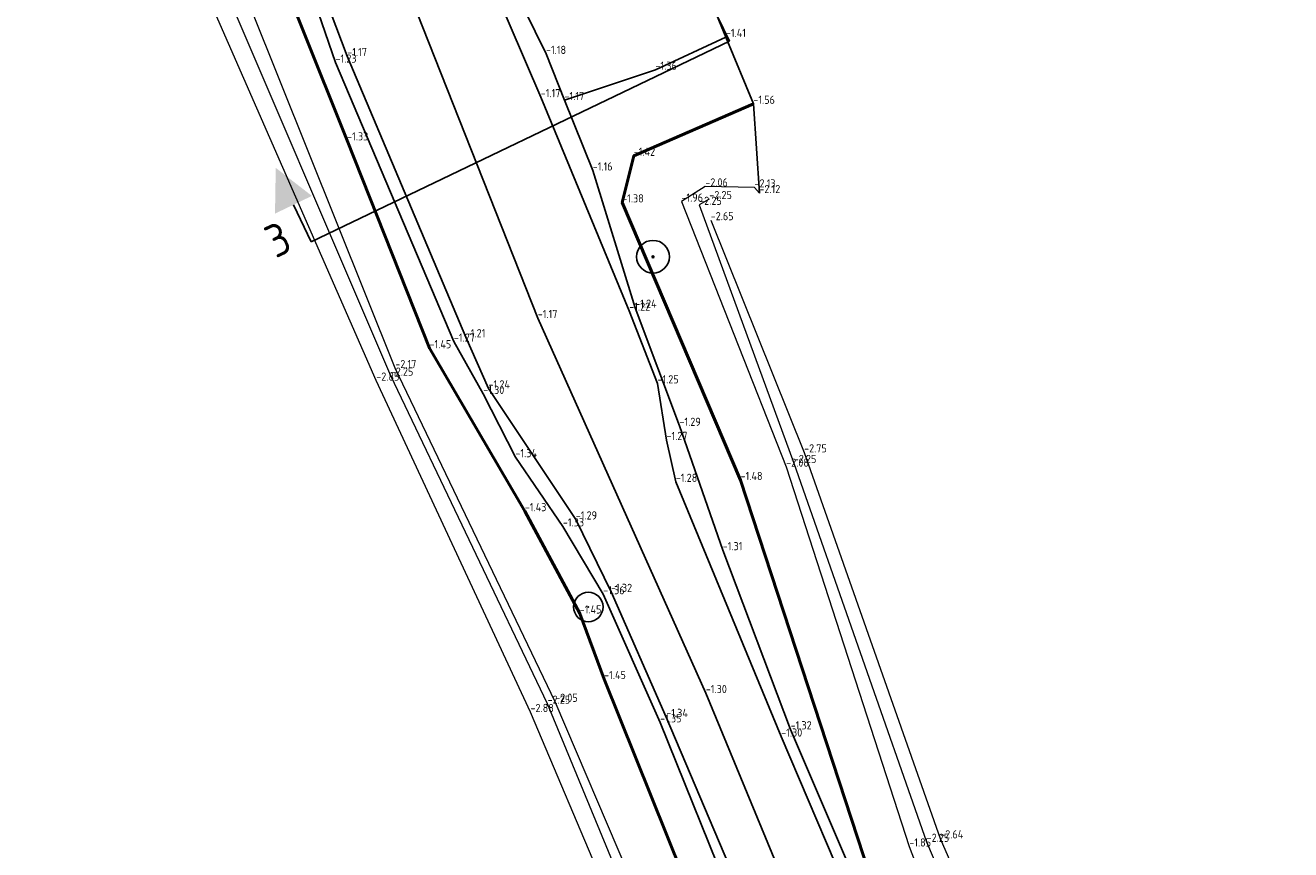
# Model space of a CAD drawing. Header units: metres. Extents: x 113356 to 113455, y 444419 to 444528.
# Tile 8 of 9: x 113415 to 113454, y 444474 to 444500. Entities that reach past the tile are written whole.
import ezdxf
from ezdxf.enums import TextEntityAlignment as Align

# ---------------------------------------------------------------- set-up
doc = ezdxf.new("R2010")
doc.units = ezdxf.units.M
doc.header["$LTSCALE"] = 0.25
doc.layers.get('0').update_dxf_attribs({"linetype": 'CONTINUOUS'})
for name, color, linetype, lineweight in [('B-WE-GR-BOOM-S', 90, 'CONTINUOUS', 25), ('B-WE-GW-GRONDWERKLIJN_KRUIN-G', 90, 'CONTINUOUS', 50), ('B-WE-GW-WATERGANG_BODEM-G', 40, 'CONTINUOUS', 18), ('B-WE-GW-WATERGANG_INSTEEK-G', 62, 'CONTINUOUS', 18), ('B-WE-WH-WATERLIJN-G', 150, 'CONTINUOUS', 18), ('X-XX-AL-HOOGTELABEL-T', 7, 'CONTINUOUS', 25)]:
    doc.layers.add(name, color=color, linetype=linetype, lineweight=lineweight)
for name, color, linetype in [('B-WE-GW-MAAIVELDLIJN-G', 9, 'CONTINUOUS'), ('B-WE-IE-MEUBILAIR_WEGMEUBILAIR_VERKEERSBORD-S', 200, 'CONTINUOUS'), ('B-WE-IE-TERREINAFSCHEIDING_KUNSTMATIG_HEKWERK-G', 20, 'CONTINUOUS'), ('B-WE-VH-KANTVERHARDING_ASFALTVERHARDING-G', 13, 'CONTINUOUS'), ('B-WE-VH-VERHARDING_HALFVERHARDING-G', 13, 'CONTINUOUS'), ('PROFIELEN', 7, 'CONTINUOUS'), ('PRONIVO', 7, 'CONTINUOUS')]:
    doc.layers.add(name, color=color, linetype=linetype)
doc.styles.add('ISO', font='isocp.shx')
doc.styles.get("Standard").update_dxf_attribs({"font": 'isocp.shx'})

# ---------------------------------------------------------------- blocks, each defined once
blk = doc.blocks.new('RONDJE', base_point=(5, 0))
blk.add_circle((5, 0), 0.45)
blk.add_point((5, 0))
blk = doc.blocks.new('RONDJEPUNT', base_point=(5, 0))
blk.add_point((5, 0))
blk.add_blockref('RONDJE', (5, 0))
blk = doc.blocks.new('PROFPIJLB')
at = {"layer": 'PRONIVO', "linetype": 'Continuous'}
blk.add_line((0, 1.25), (0, 0), dxfattribs=at)
blk.add_solid([(0.625, 1.25), (-0.625, 1.25), (0, 2.5)], dxfattribs=at)
at = {"linetype": 'Continuous', "style": 'ISO'}
blk.add_attdef('DWPNR', text='', height=0.9, dxfattribs=at).set_placement((-1.25, 0), align=Align.RIGHT)
blk = doc.blocks.new('PROFPIJLE')
at = {"layer": 'PRONIVO', "linetype": 'Continuous'}
blk.add_line((0, 1.25), (0, 0), dxfattribs=at)
blk.add_solid([(0.625, 1.25), (-0.625, 1.25), (0, 2.5)], dxfattribs=at)
blk = doc.blocks.new('SGR-BOOM_01')
at = {"ltscale": 0.1}
h = blk.add_hatch(color=256, dxfattribs=at)
edge = h.paths.add_edge_path()
edge.add_arc((0, 0), 0.15, 0, 360)
for radius in [2.5, 0.045]:
    blk.add_circle((0, 0), radius)
blk.add_circle((0, 0), 0.15, dxfattribs=at)

msp = doc.modelspace()

# ---------------------------------------------------------------- linework, layer by layer
at = {"layer": 'B-WE-GW-GRONDWERKLIJN_KRUIN-G'}
for points in [[(113396.671, 444429.583, -1.36), (113400.766, 444431.493, -1.427), (113406.665, 444433.991, -1.375), (113414.302, 444436.609, -1.46), (113420.141, 444438.328, -1.552), (113425.969, 444440.234, -1.676), (113432.647, 444442.13, -1.675), (113436.135, 444443.797, -1.722), (113439.28, 444446.734, -1.711), (113441.332, 444450.563, -1.757), (113442.023, 444454.233, -1.709), (113441.554, 444459.11, -1.554), (113437.362, 444468.94, -1.514), (113433.057, 444479.659, -1.448), (113432.311, 444481.66, -1.449), (113430.636, 444484.782, -1.429), (113427.726, 444489.758, -1.452), (113425.211, 444496.102, -1.331), (113422.49, 444502.921, -1.384), (113420.986, 444508.447, -1.346), (113418.941, 444513.788, -1.458), (113415.82, 444522.08, -1.436)], [(113437.613, 444497.219, -1.556), (113433.96, 444495.633, -1.421), (113433.608, 444494.209, -1.38), (113437.223, 444485.734, -1.478), (113441.172, 444473.673, -1.392), (113445.211, 444464.05, -1.481), (113446.889, 444460.657, -1.514), (113448.159, 444454.806, -1.577), (113448.273, 444451.451, -1.497), (113449.171, 444449.758, -1.648), (113450.454, 444446.706, -1.689), (113450.491, 444445.451, -1.671), (113448.728, 444444.704, -1.602), (113445.753, 444443.419, -1.619), (113442.605, 444441.015, -1.537), (113440.454, 444439.864, -1.536), (113433.362, 444436.758, -1.531), (113428.309, 444434.892, -1.528), (113416.363, 444430.532, -1.565), (113414.827, 444429.946, -1.51), (113414.123, 444428.785, -1.596), (113414.132, 444427.221, -1.615), (113415.279, 444425.846, -1.64), (113416.602, 444426.404, -1.528)]]:
    msp.add_polyline3d(points, dxfattribs=at)
at = {"layer": 'B-WE-GW-MAAIVELDLIJN-G'}
for points in [[(113417.794, 444523.035, -1.253), (113421.55, 444513.665, -1.213), (113426.599, 444501.902, -1.121), (113431.031, 444490.68, -1.173), (113436.161, 444479.229, -1.303), (113440.942, 444467.662, -1.359), (113444.422, 444458.576, -1.435), (113445.216, 444454.735, -1.48), (113445.053, 444451.03, -1.524), (113443.751, 444447.4, -1.546), (113440.901, 444443.655, -1.567), (113437.172, 444441.216, -1.511), (113432.343, 444439.16, -1.454), (113422.761, 444436.189, -1.381), (113411.993, 444432.401, -1.247), (113401.556, 444428.971, -1.145), (113397.472, 444427.564, -1.18)], [(113431.848, 444497.332, -1.174), (113434.625, 444498.259, -1.356), (113436.774, 444499.261, -1.415)]]:
    msp.add_polyline3d(points, dxfattribs=at)
at = {"layer": 'B-WE-GW-WATERGANG_BODEM-G'}
for points in [[(113395.763, 444431.531, -2.846), (113399.938, 444433.07, -2.741), (113406.189, 444435.458, -2.706), (113413.352, 444438.103, -2.714), (113425.653, 444441.826, -2.854), (113432.208, 444443.919, -2.688), (113435.103, 444445.275, -2.98), (113437.864, 444447.727, -2.883), (113439.659, 444450.716, -2.817), (113440.273, 444454.397, -2.885), (113439.337, 444458.177, -2.707), (113435.308, 444468.028, -2.674), (113430.81, 444478.652, -2.883), (113426.101, 444488.769, -2.848), (113420.403, 444501.792, -3.083), (113416.424, 444512.778, -3.057), (113413.306, 444520.603, -3.036)], [(113436.311, 444493.667, -2.65), (113439.161, 444486.577, -2.745), (113443.316, 444474.794, -2.637), (113447.25, 444465.769, -2.714), (113454.016, 444447.087, -2.707), (113452.443, 444442.224, -2.977), (113444.833, 444439.541, -2.686), (113439.508, 444436.606, -2.745), (113428.328, 444433.049, -2.606), (113416.939, 444429.129, -2.76), (113415.919, 444428.11, -2.61), (113416.193, 444427.798, -2.494)]]:
    msp.add_polyline3d(points, dxfattribs=at)
at = {"layer": 'B-WE-GW-WATERGANG_INSTEEK-G'}
for points in [[(113395.981, 444430.956, -2.222), (113400.324, 444432.393, -1.942), (113406.3, 444434.722, -1.864), (113413.649, 444437.476, -1.928), (113425.741, 444440.887, -2.021), (113432.493, 444443.123, -2.022), (113435.602, 444444.5, -2.028), (113438.641, 444447.259, -2.005), (113440.582, 444450.547, -2.146), (113441.079, 444454.452, -2.087), (113440.113, 444458.616, -2.012), (113436.064, 444468.42, -2.062), (113431.561, 444478.963, -2.046), (113426.683, 444489.152, -2.17), (113421.384, 444502.362, -1.922), (113417.327, 444513.244, -2.101), (113414.133, 444521.052, -2.149)], [(113437.796, 444494.495, -2.123), (113437.647, 444494.667, -2.131), (113436.145, 444494.696, -2.056), (113435.417, 444494.234, -1.957), (113438.613, 444486.143, -2.083), (113442.373, 444474.545, -1.845), (113445.982, 444465.068, -1.677), (113446.997, 444462.645, -1.671), (113452.746, 444446.712, -1.938), (113452.613, 444445.412, -1.805), (113452.229, 444443.84, -1.882), (113452.125, 444443.072, -2.022), (113444.4, 444440.232, -1.944), (113439.092, 444437.633, -1.957), (113428.278, 444433.567, -2.091), (113416.598, 444430.037, -1.894), (113415.059, 444428.228, -2.096), (113414.991, 444427.618, -1.997), (113415.404, 444427.059, -2.06), (113416.289, 444427.27, -2.02)]]:
    msp.add_polyline3d(points, dxfattribs=at)
at = {"layer": 'B-WE-IE-TERREINAFSCHEIDING_KUNSTMATIG_HEKWERK-G'}
msp.add_polyline3d([(113435.376, 444502.978, -2.022), (113436.185, 444500.696, -1.482), (113436.774, 444499.261, -1.415), (113437.613, 444497.219, -1.556), (113437.796, 444494.495, -2.123)], dxfattribs=at)
at = {"layer": 'B-WE-VH-KANTVERHARDING_ASFALTVERHARDING-G'}
for points in [[(113419.198, 444523.396, -1.298), (113423.685, 444512.735, -1.245), (113425.185, 444509.408, -1.201), (113427.255, 444506.426, -1.21), (113431.121, 444497.422, -1.175), (113433.824, 444490.903, -1.218), (113434.684, 444488.686, -1.25), (113434.96, 444486.957, -1.265), (113435.246, 444485.678, -1.276), (113438.462, 444477.901, -1.297), (113442.584, 444468.242, -1.345), (113445.511, 444461.303, -1.377), (113447.164, 444456.077, -1.406), (113447.252, 444450.392, -1.441), (113446.187, 444447.061, -1.49), (113444.401, 444444.067, -1.511), (113440.471, 444440.524, -1.555), (113433.155, 444437.168, -1.498), (113425.389, 444434.507, -1.465), (113415.039, 444431.216, -1.347), (113406.13, 444427.991, -1.214), (113404.61, 444427.641, -1.214), (113401.256, 444426.845, -1.194), (113398.204, 444425.82, -1.208)], [(113439.658, 444467.39, -1.368), (113434.955, 444478.5, -1.339), (113433.268, 444482.318, -1.316), (113432.191, 444484.53, -1.292), (113429.528, 444488.531, -1.244), (113428.834, 444490.092, -1.209), (113425.216, 444498.676, -1.171), (113423.076, 444504.344, -1.19), (113420.977, 444511.019, -1.248), (113420.543, 444512.427, -1.25), (113416.259, 444522.377, -1.315)]]:
    msp.add_polyline3d(points, dxfattribs=at)
at = {"layer": 'B-WE-VH-VERHARDING_HALFVERHARDING-G'}
for points in [[(113442.883, 444468.448, -1.362), (113438.75, 444478.123, -1.315), (113436.676, 444483.591, -1.312), (113435.357, 444487.388, -1.292), (113434.006, 444490.994, -1.238), (113432.709, 444495.184, -1.161), (113431.848, 444497.332, -1.174), (113431.283, 444498.743, -1.182), (113428.629, 444504.149, -1.177), (113427.609, 444506.551, -1.279), (113425.845, 444509.521, -1.271), (113424.03, 444512.952, -1.303), (113419.685, 444523.532, -1.327)], [(113439.263, 444467.181, -1.401), (113434.765, 444478.334, -1.352), (113433.029, 444482.247, -1.363), (113431.798, 444484.32, -1.333), (113430.349, 444486.43, -1.34), (113429.367, 444488.363, -1.3), (113428.47, 444489.96, -1.269), (113424.857, 444498.478, -1.229), (113422.876, 444504.253, -1.223), (113420.605, 444510.917, -1.3), (113420.129, 444512.35, -1.31), (113419.137, 444514.841, -1.347), (113416.116, 444522.303, -1.378)]]:
    msp.add_polyline3d(points, dxfattribs=at)
at = {"layer": 'B-WE-WH-WATERLIJN-G'}
for points in [[(113395.872, 444431.101, -2.25), (113400.187, 444432.584, -2.25), (113406.309, 444435.029, -2.25), (113413.542, 444437.594, -2.25), (113425.735, 444441.196, -2.25), (113432.381, 444443.412, -2.25), (113435.416, 444444.682, -2.25), (113438.311, 444447.453, -2.25), (113440.178, 444450.655, -2.25), (113440.674, 444454.464, -2.25), (113439.918, 444458.455, -2.25), (113435.75, 444468.185, -2.25), (113431.332, 444478.905, -2.25), (113426.543, 444488.921, -2.25), (113420.938, 444502.011, -2.25), (113416.89, 444513.086, -2.25), (113413.822, 444520.82, -2.25)], [(113436.268, 444494.312, -2.25), (113435.96, 444494.136, -2.25), (113438.846, 444486.253, -2.25), (113442.902, 444474.689, -2.25), (113446.753, 444465.623, -2.25), (113447.141, 444464.531, -2.25), (113453.391, 444446.948, -2.25), (113452.239, 444442.833, -2.25), (113444.587, 444439.819, -2.25), (113439.193, 444436.994, -2.25), (113428.299, 444433.377, -2.25), (113416.797, 444429.674, -2.25), (113415.595, 444428.376, -2.25), (113415.606, 444427.858, -2.25), (113416.021, 444427.543, -2.25)]]:
    msp.add_polyline3d(points, dxfattribs=at)
at = {"layer": 'PROFIELEN'}
msp.add_line((113424.114, 444493.012, -2.984), (113436.88, 444499.134, -1.444), dxfattribs=at)

# ---------------------------------------------------------------- block references
at = {"layer": 'B-WE-GR-BOOM-S', "linetype": 'Continuous', "xscale": 0.2, "yscale": 0.2, "zscale": 0.2}
msp.add_blockref('SGR-BOOM_01', (113434.549, 444492.552, -1.44), dxfattribs=at)
at = {"layer": 'B-WE-IE-MEUBILAIR_WEGMEUBILAIR_VERKEERSBORD-S', "linetype": 'Continuous'}
msp.add_blockref('RONDJEPUNT', (113432.575, 444481.861, -1.384), dxfattribs=at)
at = {"layer": 'PROFIELEN', "rotation": 25.61685398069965}
for name, p in [('PROFPIJLE', (113436.88, 444499.134)), ('PROFPIJLB', (113424.114, 444493.012))]:
    msp.add_blockref(name, p, dxfattribs=at)

# ---------------------------------------------------------------- texts
at = {"layer": 'PROFIELEN', "linetype": 'Continuous', "style": 'ISO'}
msp.add_text('3 ', height=1, rotation=385.6169, dxfattribs=at).set_placement((113424.114, 444493.012, -2.984), align=Align.RIGHT)
at = {"layer": 'X-XX-AL-HOOGTELABEL-T', "linetype": 'Continuous'}
for s, p in [('-1.41', (113436.774, 444499.261, -1.415)), ('-1.41', (113436.774, 444499.261, -1.415)), ('-1.17', (113425.216, 444498.676, -1.171)), ('-1.18', (113431.283, 444498.743, -1.182)), ('-1.23', (113424.857, 444498.478, -1.229)), ('-1.36', (113434.625, 444498.259, -1.356)), ('-1.17', (113431.121, 444497.422, -1.175)), ('-1.17', (113431.848, 444497.332, -1.174)), ('-1.17', (113431.848, 444497.332, -1.174)), ('-1.56', (113437.613, 444497.219, -1.556)), ('-1.56', (113437.613, 444497.219, -1.556)), ('-1.33', (113425.211, 444496.102, -1.331)), ('-1.42', (113433.96, 444495.633, -1.421)), ('-1.16', (113432.709, 444495.184, -1.161)), ('-2.06', (113436.145, 444494.696, -2.056)), ('-2.13', (113437.647, 444494.667, -2.131)), ('-2.25', (113436.268, 444494.312, -2.25)), ('-2.12', (113437.796, 444494.495, -2.123)), ('-2.12', (113437.796, 444494.495, -2.123)), ('-1.38', (113433.608, 444494.209, -1.38)), ('-1.96', (113435.417, 444494.234, -1.957)), ('-2.25', (113435.96, 444494.136, -2.25)), ('-2.65', (113436.311, 444493.667, -2.65)), ('-1.22', (113433.824, 444490.903, -1.218)), ('-1.24', (113434.006, 444490.994, -1.238)), ('-1.17', (113431.031, 444490.68, -1.173)), ('-1.21', (113428.834, 444490.092, -1.209)), ('-1.45', (113427.726, 444489.758, -1.452)), ('-1.27', (113428.47, 444489.96, -1.269)), ('-2.25', (113426.543, 444488.921, -2.25)), ('-2.17', (113426.683, 444489.152, -2.17)), ('-2.85', (113426.101, 444488.769, -2.848)), ('-1.24', (113429.528, 444488.531, -1.244)), ('-1.25', (113434.684, 444488.686, -1.25)), ('-1.30', (113429.367, 444488.363, -1.3)), ('-1.29', (113435.357, 444487.388, -1.292)), ('-1.27', (113434.96, 444486.957, -1.265)), ('-2.75', (113439.161, 444486.577, -2.745)), ('-1.34', (113430.349, 444486.43, -1.34)), ('-2.25', (113438.846, 444486.253, -2.25)), ('-2.08', (113438.613, 444486.143, -2.083)), ('-1.28', (113435.246, 444485.678, -1.276)), ('-1.48', (113437.223, 444485.734, -1.478)), ('-1.43', (113430.636, 444484.782, -1.429)), ('-1.33', (113431.798, 444484.32, -1.333)), ('-1.29', (113432.191, 444484.53, -1.292)), ('-1.31', (113436.676, 444483.591, -1.312)), ('-1.32', (113433.268, 444482.318, -1.316)), ('-1.36', (113433.029, 444482.247, -1.363)), ('-1.45', (113432.311, 444481.66, -1.449)), ('-1.45', (113433.057, 444479.659, -1.448)), ('-1.30', (113436.161, 444479.229, -1.303)), ('-2.25', (113431.332, 444478.905, -2.25)), ('-2.05', (113431.561, 444478.963, -2.046)), ('-2.88', (113430.81, 444478.652, -2.883)), ('-1.34', (113434.955, 444478.5, -1.339)), ('-1.35', (113434.765, 444478.334, -1.352)), ('-1.32', (113438.75, 444478.123, -1.315)), ('-1.30', (113438.462, 444477.901, -1.297)), ('-2.25', (113442.902, 444474.689, -2.25)), ('-2.64', (113443.316, 444474.794, -2.637)), ('-1.85', (113442.373, 444474.545, -1.845))]:
    msp.add_text(s, height=0.25, dxfattribs=at).set_placement(p)

doc.saveas('drawing.dxf')
